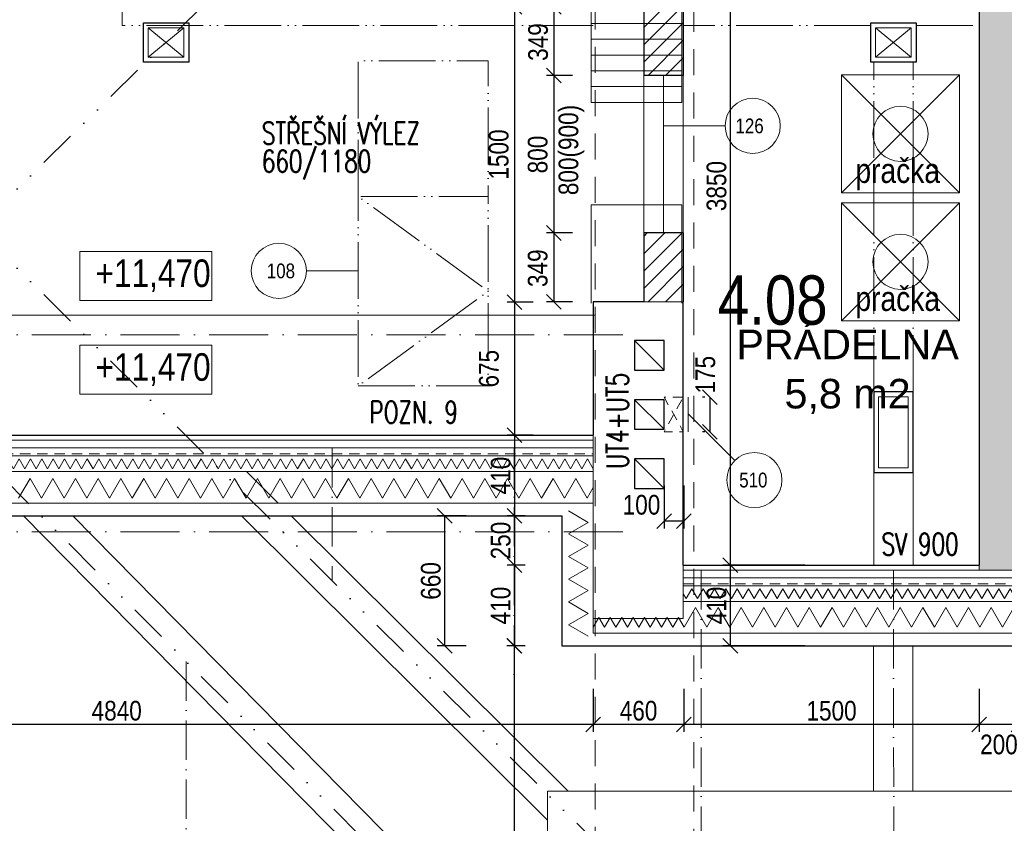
# Model space of a CAD drawing. Header units: millimetres. Extents: x -300958 to -108039, y 30118 to 292543.
# Tile 213 of 256: x -229295 to -224295, y 161394 to 165475. Entities that reach past the tile are written whole.
import ezdxf
from ezdxf.enums import TextEntityAlignment as Align

# ---------------------------------------------------------------- set-up
doc = ezdxf.new("R2010")
doc.units = ezdxf.units.MM
doc.header["$MEASUREMENT"] = 0
for name, pattern in [('ACAD_ISO05W100', [33, 24, -3, 0, -3, 0, -3]), ('ACAD_ISO10W100', [18, 12, -3, 0, -3]), ('CERCHOVANA1', [6, 4, -1, 0, -1]), ('DGN Style 2', [879.857395, 527.914437, -351.942958]), ('Divide', [31.75, 12.7, -6.35, 0, -6.35, 0, -6.35])]:
    doc.linetypes.add(name, pattern=pattern)
doc.layers.get('0').update_dxf_attribs({"lineweight": 13})
doc.layers.get('Defpoints').update_dxf_attribs({"color": 3, "lineweight": 13})
for name, color, linetype, lineweight in [('A_Krokev', 134, 'CERCHOVANA1', 9), ('A_Vazné trámy', 52, 'Continuous', 9), ('A_Vodorovné prvky krovu', 133, 'Continuous', 9), ('C_Lomy střešním pláštěm', 223, 'Divide', 30), ('dims', 7, 'Continuous', 9), ('legenda', 7, 'Continuous', 13), ('Materiály', 1, 'Continuous', 13), ('navrh', 1, 'Continuous', 9), ('OCEL', 7, 'Continuous', 13), ('popis', 7, 'Continuous', 9), ('PSV', 7, 'Continuous', 13), ('tenka', 7, 'Continuous', 13), ('texts', 3, 'Continuous', 30), ('výškové kóty', 7, 'Continuous', 13), ('walls', 7, 'Continuous', 13), ('walls pod', 7, 'Continuous', 13), ('zařizovací předměty', 7, 'Continuous', 9), ('ŠRAFA', 7, 'Continuous', 13)]:
    doc.layers.add(name, color=color, linetype=linetype, lineweight=lineweight)
doc.styles.add('GENERATED_STYLE_8', font='arial.ttf')
doc.styles.get("Standard").update_dxf_attribs({"font": 'txt.shx'})
doc.styles.add('STYLE-0', font='ARIALN.TTF')
doc.styles.add('Style-Arial', font='arial.ttf')
doc.dimstyles.new('arch', dxfattribs={"dimscale": 50, "dimtxt": 2.5, "dimasz": 2.5, "dimexe": 1.25, "dimexo": 0.9, "dimtad": 1, "dimdec": 0, "dimtxsty": 'STYLE-0', "dimblk": 'ARCHTICK', "dimcen": 2.5, "dimadec": 0, "dimazin": 0, "dimtfac": 1, "dimtdec": 0, "dimtmove": 2, "dimatfit": 3, "dimldrblk": 'ARCHTICK', "dimfxl": 0, "dimarcsym": 0})

# ---------------------------------------------------------------- blocks, each defined once
blk = doc.blocks.new('_ArchTick')
at = {"color": 0, "linetype": 'ByBlock', "flags": 128}
blk.add_lwpolyline([(-0.5, -0.5), (0.5, 0.5)], dxfattribs=at)
blk = doc.blocks.new('*D456')
at = {"layer": 'Defpoints', "color": 0, "linetype": 'Continuous'}
for p in [(-224422.6, 162152.4), (-224222.6, 162152.4), (-224422.6, 161895.6)]:
    blk.add_point(p, dxfattribs=at)
at = {"layer": 'dims', "color": 0, "linetype": 'Continuous', "lineweight": -2}
for p, q in [((-224422.6, 162077.4), (-224422.6, 161858.1)), ((-224222.6, 162077.4), (-224222.6, 161858.1)), ((-224222.6, 161895.6), (-224422.6, 161895.6))]:
    blk.add_line(p, q, dxfattribs=at)
at = {"layer": 'dims', "color": 0, "linetype": 'Continuous', "lineweight": -2, "xscale": 75, "yscale": 75, "zscale": 75, "rotation": 180}
blk.add_blockref('_ArchTick', (-224422.6, 161895.6), dxfattribs=at)
at = {"layer": 'dims', "color": 0, "linetype": 'Continuous', "lineweight": -2, "xscale": 75, "yscale": 75, "zscale": 75}
blk.add_blockref('_ArchTick', (-224222.6, 161895.6), dxfattribs=at)
at = {"layer": 'dims', "color": 0, "linetype": 'Continuous', "insert": (-224322.6, 161794.1), "char_height": 100, "attachment_point": 5, "style": 'STYLE-0'}
blk.add_mtext('200', dxfattribs=at)
blk = doc.blocks.new('*D457')
at = {"layer": 'Defpoints', "color": 0, "linetype": 'Continuous'}
for p in [(-225922.4, 162152.4), (-224422.6, 162152.4), (-225922.4, 161895.6)]:
    blk.add_point(p, dxfattribs=at)
at = {"layer": 'dims', "color": 0, "linetype": 'Continuous', "lineweight": -2}
for p, q in [((-225922.4, 162077.4), (-225922.4, 161858.1)), ((-224422.6, 162077.4), (-224422.6, 161858.1)), ((-224422.6, 161895.6), (-225922.4, 161895.6))]:
    blk.add_line(p, q, dxfattribs=at)
at = {"layer": 'dims', "color": 0, "linetype": 'Continuous', "lineweight": -2, "xscale": 75, "yscale": 75, "zscale": 75, "rotation": 180}
blk.add_blockref('_ArchTick', (-225922.4, 161895.6), dxfattribs=at)
at = {"layer": 'dims', "color": 0, "linetype": 'Continuous', "lineweight": -2, "xscale": 75, "yscale": 75, "zscale": 75}
blk.add_blockref('_ArchTick', (-224422.6, 161895.6), dxfattribs=at)
at = {"layer": 'dims', "color": 0, "linetype": 'Continuous', "insert": (-225172.5, 161965.4), "char_height": 100, "attachment_point": 5, "style": 'STYLE-0'}
blk.add_mtext('1500', dxfattribs=at)
blk = doc.blocks.new('*D458')
at = {"layer": 'Defpoints', "color": 0, "linetype": 'Continuous'}
for p in [(-226382.6, 162152.4), (-225922.4, 162152.4), (-226382.6, 161895.6)]:
    blk.add_point(p, dxfattribs=at)
at = {"layer": 'dims', "color": 0, "linetype": 'Continuous', "lineweight": -2}
for p, q in [((-226382.6, 162077.4), (-226382.6, 161858.1)), ((-225922.4, 162077.4), (-225922.4, 161858.1)), ((-225922.4, 161895.6), (-226382.6, 161895.6))]:
    blk.add_line(p, q, dxfattribs=at)
at = {"layer": 'dims', "color": 0, "linetype": 'Continuous', "lineweight": -2, "xscale": 75, "yscale": 75, "zscale": 75, "rotation": 180}
blk.add_blockref('_ArchTick', (-226382.6, 161895.6), dxfattribs=at)
at = {"layer": 'dims', "color": 0, "linetype": 'Continuous', "lineweight": -2, "xscale": 75, "yscale": 75, "zscale": 75}
blk.add_blockref('_ArchTick', (-225922.4, 161895.6), dxfattribs=at)
at = {"layer": 'dims', "color": 0, "linetype": 'Continuous', "insert": (-226152.5, 161965.4), "char_height": 100, "attachment_point": 5, "style": 'STYLE-0'}
blk.add_mtext('460', dxfattribs=at)
blk = doc.blocks.new('*D459')
at = {"layer": 'Defpoints', "color": 0, "linetype": 'Continuous'}
for p in [(-231222.6, 162152.4), (-226382.6, 162152.4), (-231222.6, 161895.6)]:
    blk.add_point(p, dxfattribs=at)
at = {"layer": 'dims', "color": 0, "linetype": 'Continuous', "lineweight": -2}
for p, q in [((-231222.6, 162077.4), (-231222.6, 161858.1)), ((-226382.6, 162077.4), (-226382.6, 161858.1)), ((-226382.6, 161895.6), (-231222.6, 161895.6))]:
    blk.add_line(p, q, dxfattribs=at)
at = {"layer": 'dims', "color": 0, "linetype": 'Continuous', "lineweight": -2, "xscale": 75, "yscale": 75, "zscale": 75, "rotation": 180}
blk.add_blockref('_ArchTick', (-231222.6, 161895.6), dxfattribs=at)
at = {"layer": 'dims', "color": 0, "linetype": 'Continuous', "lineweight": -2, "xscale": 75, "yscale": 75, "zscale": 75}
blk.add_blockref('_ArchTick', (-226382.6, 161895.6), dxfattribs=at)
at = {"layer": 'dims', "color": 0, "linetype": 'Continuous', "insert": (-228802.6, 161965.4), "char_height": 100, "attachment_point": 5, "style": 'STYLE-0'}
blk.add_mtext('4840', dxfattribs=at)
blk = doc.blocks.new('*D1471')
at = {"layer": 'Defpoints', "color": 0, "linetype": 'Continuous'}
for p in [(-226652.9, 163365), (-226782.4, 162955), (-226652.9, 162955)]:
    blk.add_point(p, dxfattribs=at)
at = {"layer": 'dims', "color": 0, "linetype": 'Continuous', "lineweight": -2}
for p, q in [((-226727.9, 163365), (-226819.9, 163365)), ((-226782.4, 163365), (-226782.4, 162955)), ((-226727.9, 162955), (-226819.9, 162955))]:
    blk.add_line(p, q, dxfattribs=at)
at = {"layer": 'dims', "color": 0, "linetype": 'Continuous', "lineweight": -2, "xscale": 75, "yscale": 75, "zscale": 75}
for p, rotation in [((-226782.4, 163365), 90), ((-226782.4, 162955), 270)]:
    blk.add_blockref('_ArchTick', p, dxfattribs=dict(at, rotation=rotation))
at = {"layer": 'dims', "color": 0, "linetype": 'Continuous', "insert": (-226852.2, 163160), "char_height": 100, "attachment_point": 5, "rotation": 90, "style": 'STYLE-0'}
blk.add_mtext('410', dxfattribs=at)
blk = doc.blocks.new('*D1472')
at = {"layer": 'Defpoints', "color": 0, "linetype": 'Continuous'}
for p in [(-226652.9, 162295), (-226784, 159645), (-226652.9, 159645)]:
    blk.add_point(p, dxfattribs=at)
at = {"layer": 'dims', "color": 0, "linetype": 'Continuous', "lineweight": -2}
for p, q in [((-226727.9, 162295), (-226821.5, 162295)), ((-226784, 162295), (-226784, 159645)), ((-226727.9, 159645), (-226821.5, 159645))]:
    blk.add_line(p, q, dxfattribs=at)
at = {"layer": 'dims', "color": 0, "linetype": 'Continuous', "lineweight": -2, "xscale": 75, "yscale": 75, "zscale": 75}
for p, rotation in [((-226784, 162295), 90), ((-226784, 159645), 270)]:
    blk.add_blockref('_ArchTick', p, dxfattribs=dict(at, rotation=rotation))
at = {"layer": 'dims', "color": 0, "linetype": 'Continuous', "insert": (-226853.8, 160970), "char_height": 100, "attachment_point": 5, "rotation": 90, "style": 'STYLE-0'}
blk.add_mtext('2650', dxfattribs=at)
blk = doc.blocks.new('*D1473')
at = {"layer": 'Defpoints', "color": 0, "linetype": 'Continuous'}
for p in [(-226652.9, 162705), (-226782.4, 162295), (-226652.9, 162295)]:
    blk.add_point(p, dxfattribs=at)
at = {"layer": 'dims', "color": 0, "linetype": 'Continuous', "lineweight": -2}
for p, q in [((-226727.9, 162705), (-226819.9, 162705)), ((-226782.4, 162705), (-226782.4, 162295)), ((-226727.9, 162295), (-226819.9, 162295))]:
    blk.add_line(p, q, dxfattribs=at)
at = {"layer": 'dims', "color": 0, "linetype": 'Continuous', "lineweight": -2, "xscale": 75, "yscale": 75, "zscale": 75}
for p, rotation in [((-226782.4, 162705), 90), ((-226782.4, 162295), 270)]:
    blk.add_blockref('_ArchTick', p, dxfattribs=dict(at, rotation=rotation))
at = {"layer": 'dims', "color": 0, "linetype": 'Continuous', "insert": (-226852.2, 162500), "char_height": 100, "attachment_point": 5, "rotation": 90, "style": 'STYLE-0'}
blk.add_mtext('410', dxfattribs=at)
blk = doc.blocks.new('*D1474')
at = {"layer": 'Defpoints', "color": 0, "linetype": 'Continuous'}
for p in [(-226652.9, 162955), (-226782.4, 162705), (-226652.9, 162705)]:
    blk.add_point(p, dxfattribs=at)
at = {"layer": 'dims', "color": 0, "linetype": 'Continuous', "lineweight": -2}
for p, q in [((-226727.9, 162955), (-226819.9, 162955)), ((-226782.4, 162955), (-226782.4, 162705)), ((-226727.9, 162705), (-226819.9, 162705))]:
    blk.add_line(p, q, dxfattribs=at)
at = {"layer": 'dims', "color": 0, "linetype": 'Continuous', "lineweight": -2, "xscale": 75, "yscale": 75, "zscale": 75}
for p, rotation in [((-226782.4, 162955), 90), ((-226782.4, 162705), 270)]:
    blk.add_blockref('_ArchTick', p, dxfattribs=dict(at, rotation=rotation))
at = {"layer": 'dims', "color": 0, "linetype": 'Continuous', "insert": (-226852.2, 162830), "char_height": 100, "attachment_point": 5, "rotation": 90, "style": 'STYLE-0'}
blk.add_mtext('250', dxfattribs=at)
blk = doc.blocks.new('*D1475')
at = {"layer": 'Defpoints', "color": 0, "linetype": 'Continuous'}
for p in [(-226952.9, 162955), (-227137.3, 162295), (-226952.9, 162295)]:
    blk.add_point(p, dxfattribs=at)
at = {"layer": 'dims', "color": 0, "linetype": 'Continuous', "lineweight": -2}
for p, q in [((-227027.9, 162955), (-227174.8, 162955)), ((-227137.3, 162955), (-227137.3, 162295)), ((-227027.9, 162295), (-227174.8, 162295))]:
    blk.add_line(p, q, dxfattribs=at)
at = {"layer": 'dims', "color": 0, "linetype": 'Continuous', "lineweight": -2, "xscale": 75, "yscale": 75, "zscale": 75}
for p, rotation in [((-227137.3, 162955), 90), ((-227137.3, 162295), 270)]:
    blk.add_blockref('_ArchTick', p, dxfattribs=dict(at, rotation=rotation))
at = {"layer": 'dims', "color": 0, "linetype": 'Continuous', "insert": (-227207.1, 162625), "char_height": 100, "attachment_point": 5, "rotation": 90, "style": 'STYLE-0'}
blk.add_mtext('660', dxfattribs=at)
blk = doc.blocks.new('*D1480')
at = {"layer": 'Defpoints', "color": 0, "linetype": 'Continuous'}
for p in [(-225232.7, 166555), (-225686.6, 162705), (-225232.7, 162705)]:
    blk.add_point(p, dxfattribs=at)
at = {"layer": 'dims', "color": 0, "linetype": 'Continuous', "lineweight": -2}
for p, q in [((-225307.7, 166555), (-225724.1, 166555)), ((-225686.6, 166555), (-225686.6, 162705)), ((-225307.7, 162705), (-225724.1, 162705))]:
    blk.add_line(p, q, dxfattribs=at)
at = {"layer": 'dims', "color": 0, "linetype": 'Continuous', "lineweight": -2, "xscale": 75, "yscale": 75, "zscale": 75}
for p, rotation in [((-225686.6, 166555), 90), ((-225686.6, 162705), 270)]:
    blk.add_blockref('_ArchTick', p, dxfattribs=dict(at, rotation=rotation))
at = {"layer": 'dims', "color": 0, "linetype": 'Continuous', "insert": (-225756.4, 164630), "char_height": 100, "attachment_point": 5, "rotation": 90, "style": 'STYLE-0'}
blk.add_mtext('3850', dxfattribs=at)
blk = doc.blocks.new('*D1482')
at = {"layer": 'Defpoints', "color": 0, "linetype": 'Continuous'}
for p in [(-225232.7, 162705), (-225686.6, 162295), (-225232.7, 162295)]:
    blk.add_point(p, dxfattribs=at)
at = {"layer": 'dims', "color": 0, "linetype": 'Continuous', "lineweight": -2}
for p, q in [((-225307.7, 162705), (-225724.1, 162705)), ((-225686.6, 162705), (-225686.6, 162295)), ((-225307.7, 162295), (-225724.1, 162295))]:
    blk.add_line(p, q, dxfattribs=at)
at = {"layer": 'dims', "color": 0, "linetype": 'Continuous', "lineweight": -2, "xscale": 75, "yscale": 75, "zscale": 75}
for p, rotation in [((-225686.6, 162705), 90), ((-225686.6, 162295), 270)]:
    blk.add_blockref('_ArchTick', p, dxfattribs=dict(at, rotation=rotation))
at = {"layer": 'dims', "color": 0, "linetype": 'Continuous', "insert": (-225756.4, 162500), "char_height": 100, "attachment_point": 5, "rotation": 90, "style": 'STYLE-0'}
blk.add_mtext('410', dxfattribs=at)
blk = doc.blocks.new('*D1503')
at = {"layer": 'Defpoints', "color": 0, "linetype": 'Continuous'}
for p in [(-226612.6, 164040.3), (-226782.4, 163365), (-226612.6, 163365)]:
    blk.add_point(p, dxfattribs=at)
at = {"layer": 'dims', "color": 0, "linetype": 'Continuous', "lineweight": -2}
for p, q in [((-226687.6, 164040.3), (-226819.9, 164040.3)), ((-226782.4, 164040.3), (-226782.4, 163365)), ((-226687.6, 163365), (-226819.9, 163365))]:
    blk.add_line(p, q, dxfattribs=at)
at = {"layer": 'dims', "color": 0, "linetype": 'Continuous', "lineweight": -2, "xscale": 75, "yscale": 75, "zscale": 75}
for p, rotation in [((-226782.4, 164040.3), 90), ((-226782.4, 163365), 270)]:
    blk.add_blockref('_ArchTick', p, dxfattribs=dict(at, rotation=rotation))
at = {"layer": 'dims', "color": 0, "linetype": 'Continuous', "insert": (-226912.2, 163702.6), "char_height": 100, "attachment_point": 5, "rotation": 90, "style": 'STYLE-0'}
blk.add_mtext('675', dxfattribs=at)
blk = doc.blocks.new('*D1504')
at = {"layer": 'Defpoints', "color": 0, "linetype": 'Continuous'}
for p in [(-226612.6, 165539.9), (-226782.4, 164040.3), (-226612.6, 164040.3)]:
    blk.add_point(p, dxfattribs=at)
at = {"layer": 'dims', "color": 0, "linetype": 'Continuous', "lineweight": -2}
for p, q in [((-226687.6, 165539.9), (-226819.9, 165539.9)), ((-226782.4, 165539.9), (-226782.4, 164040.3)), ((-226687.6, 164040.3), (-226819.9, 164040.3))]:
    blk.add_line(p, q, dxfattribs=at)
at = {"layer": 'dims', "color": 0, "linetype": 'Continuous', "lineweight": -2, "xscale": 75, "yscale": 75, "zscale": 75}
for p, rotation in [((-226782.4, 165539.9), 90), ((-226782.4, 164040.3), 270)]:
    blk.add_blockref('_ArchTick', p, dxfattribs=dict(at, rotation=rotation))
at = {"layer": 'dims', "color": 0, "linetype": 'Continuous', "insert": (-226862.2, 164790.1), "char_height": 100, "attachment_point": 5, "rotation": 90, "style": 'STYLE-0'}
blk.add_mtext('1500', dxfattribs=at)
blk = doc.blocks.new('*D1566')
at = {"layer": 'Defpoints', "color": 0, "linetype": 'Continuous'}
for p in [(-226412.6, 165191.6), (-226582.4, 164391.6), (-226412.6, 164391.6)]:
    blk.add_point(p, dxfattribs=at)
at = {"layer": 'dims', "color": 0, "linetype": 'Continuous', "lineweight": -2}
for p, q in [((-226487.6, 165191.6), (-226619.9, 165191.6)), ((-226582.4, 165191.6), (-226582.4, 164391.6)), ((-226487.6, 164391.6), (-226619.9, 164391.6))]:
    blk.add_line(p, q, dxfattribs=at)
at = {"layer": 'dims', "color": 0, "linetype": 'Continuous', "lineweight": -2, "xscale": 75, "yscale": 75, "zscale": 75}
for p, rotation in [((-226582.4, 165191.6), 90), ((-226582.4, 164391.6), 270)]:
    blk.add_blockref('_ArchTick', p, dxfattribs=dict(at, rotation=rotation))
at = {"layer": 'dims', "color": 0, "linetype": 'Continuous', "insert": (-226664.3, 164790.1), "char_height": 100, "attachment_point": 5, "rotation": 90, "style": 'STYLE-0'}
blk.add_mtext('800', dxfattribs=at)
blk = doc.blocks.new('*D1567')
at = {"layer": 'Defpoints', "color": 0, "linetype": 'Continuous'}
for p in [(-226412.6, 164391.6), (-226582.4, 164042.3), (-226412.6, 164042.3)]:
    blk.add_point(p, dxfattribs=at)
at = {"layer": 'dims', "color": 0, "linetype": 'Continuous', "lineweight": -2}
for p, q in [((-226487.6, 164391.6), (-226619.9, 164391.6)), ((-226582.4, 164391.6), (-226582.4, 164042.3)), ((-226487.6, 164042.3), (-226619.9, 164042.3))]:
    blk.add_line(p, q, dxfattribs=at)
at = {"layer": 'dims', "color": 0, "linetype": 'Continuous', "lineweight": -2, "xscale": 75, "yscale": 75, "zscale": 75}
for p, rotation in [((-226582.4, 164391.6), 90), ((-226582.4, 164042.3), 270)]:
    blk.add_blockref('_ArchTick', p, dxfattribs=dict(at, rotation=rotation))
at = {"layer": 'dims', "color": 0, "linetype": 'Continuous', "insert": (-226664.3, 164212.8), "char_height": 100, "attachment_point": 5, "rotation": 90, "style": 'STYLE-0'}
blk.add_mtext('349', dxfattribs=at)
blk = doc.blocks.new('*D1568')
at = {"layer": 'Defpoints', "color": 0, "linetype": 'Continuous'}
for p in [(-226412.6, 165540.9), (-226582.4, 165191.6), (-226412.6, 165191.6)]:
    blk.add_point(p, dxfattribs=at)
at = {"layer": 'dims', "color": 0, "linetype": 'Continuous', "lineweight": -2}
for p, q in [((-226487.6, 165540.9), (-226619.9, 165540.9)), ((-226582.4, 165540.9), (-226582.4, 165191.6)), ((-226487.6, 165191.6), (-226619.9, 165191.6))]:
    blk.add_line(p, q, dxfattribs=at)
at = {"layer": 'dims', "color": 0, "linetype": 'Continuous', "lineweight": -2, "xscale": 75, "yscale": 75, "zscale": 75}
for p, rotation in [((-226582.4, 165540.9), 90), ((-226582.4, 165191.6), 270)]:
    blk.add_blockref('_ArchTick', p, dxfattribs=dict(at, rotation=rotation))
at = {"layer": 'dims', "color": 0, "linetype": 'Continuous', "insert": (-226662.2, 165361.1), "char_height": 100, "attachment_point": 5, "rotation": 90, "style": 'STYLE-0'}
blk.add_mtext('349', dxfattribs=at)
blk = doc.blocks.new('*D1680')
at = {"layer": 'Defpoints', "color": 0, "linetype": 'Continuous'}
for p in [(-225741, 163557.5), (-225790.7, 163382.5), (-225741, 163382.5)]:
    blk.add_point(p, dxfattribs=at)
at = {"layer": 'dims', "color": 0, "linetype": 'Continuous', "lineweight": -2}
for p, q in [((-225816, 163557.5), (-225828.2, 163557.5)), ((-225790.7, 163557.5), (-225790.7, 163382.5)), ((-225816, 163382.5), (-225828.2, 163382.5))]:
    blk.add_line(p, q, dxfattribs=at)
at = {"layer": 'dims', "color": 0, "linetype": 'Continuous', "lineweight": -2, "xscale": 75, "yscale": 75, "zscale": 75}
for p, rotation in [((-225790.7, 163557.5), 90), ((-225790.7, 163382.5), 270)]:
    blk.add_blockref('_ArchTick', p, dxfattribs=dict(at, rotation=rotation))
at = {"layer": 'dims', "color": 0, "linetype": 'Continuous', "insert": (-225813, 163672), "char_height": 100, "attachment_point": 5, "rotation": 90, "style": 'STYLE-0'}
blk.add_mtext('175', dxfattribs=at)
blk = doc.blocks.new('*D1681')
at = {"layer": 'Defpoints', "color": 0, "linetype": 'Continuous'}
for p in [(-226022.6, 163185.1), (-225922.4, 163185.1), (-226022.6, 162928.3)]:
    blk.add_point(p, dxfattribs=at)
at = {"layer": 'dims', "color": 0, "linetype": 'Continuous', "lineweight": -2}
for p, q in [((-226022.6, 163110.1), (-226022.6, 162890.8)), ((-225922.4, 163110.1), (-225922.4, 162890.8)), ((-225922.4, 162928.3), (-226022.6, 162928.3))]:
    blk.add_line(p, q, dxfattribs=at)
at = {"layer": 'dims', "color": 0, "linetype": 'Continuous', "lineweight": -2, "xscale": 75, "yscale": 75, "zscale": 75, "rotation": 180}
blk.add_blockref('_ArchTick', (-226022.6, 162928.3), dxfattribs=at)
at = {"layer": 'dims', "color": 0, "linetype": 'Continuous', "lineweight": -2, "xscale": 75, "yscale": 75, "zscale": 75}
blk.add_blockref('_ArchTick', (-225922.4, 162928.3), dxfattribs=at)
at = {"layer": 'dims', "color": 0, "linetype": 'Continuous', "insert": (-226137.7, 163011), "char_height": 100, "attachment_point": 5, "style": 'STYLE-0'}
blk.add_mtext('100', dxfattribs=at)

msp = doc.modelspace()

# ---------------------------------------------------------------- hatches: boundary and pattern name
at = {"layer": 'Materiály', "linetype": 'Continuous'}
h = msp.add_hatch(dxfattribs=at)
h.set_pattern_fill('DASH', color=256, scale=250, angle=45, style=0)
h.paths.add_polyline_path([(-224422.6, 165422.3), (-224422.6, 165302.1), (-224222.6, 165302.1), (-224222.6, 165422.4)])
h.paths.add_polyline_path([(-221677.2, 167788.9), (-221677.2, 168021.1), (-221525.1, 168021.1), (-221525.1, 167788.9)], flags=9)
h.paths.add_polyline_path([(-224422.6, 162680), (-224222.6, 162680), (-224222.6, 165302.1), (-224422.6, 165302.1)])
h.paths.add_polyline_path([(-225112.6, 166655), (-225112.6, 166555), (-224422.6, 166555), (-224422.6, 165422.3), (-224222.6, 165422.4), (-224222.6, 166856.7), (-224422.6, 166856.7), (-224422.6, 166655)])
h.paths.add_polyline_path([(-220972.6, 168005), (-220972.6, 167205), (-220752.6, 167205), (-220752.6, 167805), (-220692.6, 167805), (-220692.6, 168005)])
h.paths.add_polyline_path([(-221572.6, 167805), (-221572.6, 168005), (-224422.6, 168005), (-224422.6, 166856.7), (-224222.6, 166856.7), (-224222.6, 167805)])
h = msp.add_hatch(dxfattribs=at)
h.set_pattern_fill('ANSI31', color=256, scale=500, style=0)
h.paths.add_polyline_path([(-225932.6, 165375), (-225932.6, 165455), (-226125.4, 165455), (-226125.4, 165375)], flags=17)
h.paths.add_polyline_path([(-225932.6, 165295), (-225932.6, 165375), (-226125.4, 165375), (-226125.4, 165295)], flags=17)
h.paths.add_polyline_path([(-226125.4, 165295), (-226125.4, 165215), (-225932.6, 165215), (-225932.6, 165295)], flags=17)
h.paths.add_polyline_path([(-225932.6, 164391.6), (-226125.4, 164391.6), (-226125.4, 164042.3), (-225932.6, 164042.3)])
h.paths.add_polyline_path([(-225925.4, 164391.6), (-225932.6, 164391.6), (-225932.6, 164042.3), (-225925.4, 164042.3)])
h.paths.add_polyline_path([(-225932.6, 165191.6), (-225925.4, 165191.6), (-225925.4, 165540.9), (-226125.4, 165540.9), (-226125.4, 165455), (-225932.6, 165455)])
h.paths.add_polyline_path([(-226125.4, 165191.6), (-225932.6, 165191.6), (-225932.6, 165215), (-226125.4, 165215)])

# ---------------------------------------------------------------- linework, layer by layer
at = {"layer": 'A_Krokev', "ltscale": 50}
for p, q in [((-227707.8, 163300), (-227707.8, 162625.4)), ((-226784, 163300), (-226784, 161709.1)), ((-225834.1, 162680), (-225834.1, 160961.8)), ((-224857.5, 162680), (-224856.7, 160961.8)), ((-228449.3, 162216.5), (-228449.3, 159756.1))]:
    msp.add_line(p, q, dxfattribs=at)
at = {"layer": 'A_Vazné trámy', "ltscale": 0.4}
for points in [[(-228480.9, 165303.2), (-228480.9, 165303.3)], [(-226753.8, 160394.6), (-229275.4, 162955)], [(-229025.9, 162955), (-226614.8, 160506.9)], [(-226614.8, 161411.1), (-228168.4, 162955)], [(-227916.1, 162955), (-226510.2, 161557.8)], [(-224959.5, 161557.8), (-224959.3, 162295)], [(-224759.3, 162295), (-224759.5, 161557.8)]]:
    msp.add_lwpolyline(points, dxfattribs=at)
at = {"layer": 'A_Vodorovné prvky krovu'}
msp.add_lwpolyline([(-216905.1, 176368.9), (-232388.5, 176368.9), (-232388.5, 160394.6), (-226614.8, 160394.6), (-226614.8, 161557.8), (-216784.9, 161557.8)], dxfattribs=at)
msp.add_lwpolyline([(-216905.1, 176368.9), (-232388.5, 176368.9), (-232388.5, 160394.6), (-226614.8, 160394.6), (-226614.8, 161557.8), (-216784.9, 161557.8)], dxfattribs=at)
at = {"layer": 'C_Lomy střešním pláštěm', "ltscale": 15}
msp.add_line((-229511.1, 164414.3), (-224854.1, 169012.4), dxfattribs=at)
for points in [[(-233132.6, 159645), (-229511.1, 163297), (-229511.1, 164414.3), (-225882.6, 160815)], [(-225882.6, 159645), (-229511.1, 163280.2)]]:
    msp.add_lwpolyline(points, dxfattribs=at)
at = {"layer": 'Materiály', "linetype": 'Continuous'}
for p, q in [((-226125.4, 165191.6), (-226125.4, 164391.6)), ((-226025.4, 164391.6), (-226025.4, 165191.6)), ((-225925.4, 164391.6), (-225925.4, 165191.6)), ((-231222.6, 163974.7), (-226372.6, 163974.7)), ((-231287.6, 163300), (-226382.6, 163300)), ((-231247.6, 163340), (-226382.6, 163340)), ((-231327.6, 163260), (-226382.6, 163260)), ((-231407.6, 163180), (-226382.6, 163180)), ((-224958.5, 163175.1), (-224958.5, 162705)), ((-224758.5, 163175.1), (-224758.5, 162705)), ((-231567.6, 163020), (-226382.6, 163020)), ((-224422.6, 162705), (-224422.6, 162680)), ((-225925.4, 162680), (-217197.2, 162680)), ((-225925.4, 162640), (-217157.2, 162640)), ((-225925.4, 162600), (-217117.2, 162600)), ((-225925.4, 162520), (-216923.4, 162520)), ((-226382.6, 162360), (-216924.4, 162360))]:
    msp.add_line(p, q, dxfattribs=at)
at = {"layer": 'Materiály', "linetype": 'Continuous', "flags": 128}
for points in [[(-228807.4, 163195), (-228836.3, 163245), (-228865.2, 163195), (-228894.1, 163245), (-228922.9, 163195), (-228951.8, 163245), (-228980.7, 163195), (-229009.5, 163245), (-229038.4, 163195), (-229067.3, 163245), (-229096.1, 163195), (-229125, 163245), (-229153.9, 163195), (-229182.7, 163245), (-229211.6, 163195), (-229240.5, 163245), (-229269.3, 163195), (-229298.2, 163245), (-229327.1, 163195), (-229355.9, 163245), (-229384.8, 163195), (-229413.7, 163245), (-229442.5, 163195), (-229442.5, 163195)], [(-228807.4, 163195), (-228778.6, 163245), (-228749.7, 163195), (-228720.8, 163245), (-228692, 163195), (-228663.1, 163245), (-228634.2, 163195), (-228605.4, 163245), (-228576.5, 163195), (-228547.6, 163245), (-228518.8, 163195), (-228489.9, 163245), (-228461, 163195), (-228432.2, 163245), (-228403.3, 163195), (-228374.4, 163245), (-228345.6, 163195), (-228316.7, 163245), (-228287.8, 163195), (-228259, 163245), (-228230.1, 163195), (-228201.2, 163245), (-228172.4, 163195), (-228172.4, 163195)], [(-228172.4, 163195), (-228143.5, 163245), (-228114.6, 163195), (-228085.8, 163245), (-228056.9, 163195), (-228028, 163245), (-227999.2, 163195), (-227970.3, 163245), (-227941.4, 163195), (-227912.6, 163245), (-227883.7, 163195), (-227854.8, 163245), (-227826, 163195), (-227797.1, 163245), (-227768.2, 163195), (-227739.3, 163245), (-227710.5, 163195), (-227681.6, 163245), (-227652.7, 163195), (-227623.9, 163245), (-227595, 163195), (-227595, 163195)], [(-227017.7, 163195), (-227046.5, 163245), (-227075.4, 163195), (-227104.3, 163245), (-227133.1, 163195), (-227162, 163245), (-227190.9, 163195), (-227219.7, 163245), (-227248.6, 163195), (-227277.5, 163245), (-227306.3, 163195), (-227335.2, 163245), (-227364.1, 163195), (-227392.9, 163245), (-227421.8, 163195), (-227450.7, 163245), (-227479.5, 163195), (-227508.4, 163245), (-227537.3, 163195), (-227566.1, 163245), (-227595, 163195), (-227595, 163195)], [(-226382.6, 163195), (-226411.4, 163245), (-226440.3, 163195), (-226469.2, 163245), (-226498, 163195), (-226526.9, 163245), (-226555.8, 163195), (-226584.6, 163245), (-226613.5, 163195), (-226642.4, 163245), (-226671.3, 163195), (-226700.1, 163245), (-226729, 163195), (-226757.9, 163245), (-226786.7, 163195), (-226815.6, 163245), (-226844.5, 163195), (-226873.3, 163245), (-226902.2, 163195), (-226931.1, 163245), (-226959.9, 163195), (-226988.8, 163245), (-227017.7, 163195), (-227017.7, 163195)], [(-228607.7, 163045), (-228665.5, 163145), (-228723.2, 163045), (-228780.9, 163145), (-228838.7, 163045), (-228896.4, 163145), (-228954.1, 163045), (-229011.9, 163145), (-229069.6, 163045), (-229127.3, 163145), (-229185.1, 163045), (-229242.8, 163145), (-229300.5, 163045)], [(-226382.6, 163099.1), (-226413.8, 163045), (-226471.5, 163145), (-226529.3, 163045), (-226587, 163145), (-226644.7, 163045), (-226702.5, 163145), (-226760.2, 163045), (-226817.9, 163145), (-226875.7, 163045), (-226933.4, 163145), (-226991.1, 163045), (-227048.9, 163145), (-227106.6, 163045), (-227164.3, 163145), (-227222.1, 163045), (-227279.8, 163145), (-227337.5, 163045), (-227395.3, 163145), (-227453, 163045), (-227510.8, 163145), (-227568.5, 163045), (-227626.2, 163145), (-227684, 163045), (-227741.7, 163145), (-227799.4, 163045), (-227857.2, 163145), (-227914.9, 163045), (-227972.6, 163145), (-228030.4, 163045), (-228088.1, 163145), (-228145.8, 163045), (-228203.6, 163145), (-228261.3, 163045), (-228319, 163145), (-228376.8, 163045), (-228434.5, 163145), (-228492.3, 163045), (-228550, 163145), (-228607.7, 163045), (-228607.7, 163045)], [(-226407.6, 162345), (-226507.6, 162402.7), (-226407.6, 162460.5), (-226507.6, 162518.2), (-226407.6, 162575.9), (-226507.6, 162633.7), (-226407.6, 162691.4), (-226507.6, 162749.1), (-226407.6, 162806.9), (-226507.6, 162864.6), (-226407.6, 162922.3), (-226507.6, 162980.1), (-226507.6, 162980.1), (-226507.6, 162980.1)], [(-225925.4, 162559.6), (-225911.2, 162535), (-225882.3, 162585), (-225853.4, 162535), (-225824.6, 162585), (-225795.7, 162535), (-225766.8, 162585), (-225738, 162535), (-225709.1, 162585), (-225680.2, 162535), (-225651.4, 162585), (-225622.5, 162535), (-225593.6, 162585), (-225564.8, 162535), (-225564.8, 162535)], [(-224987.4, 162535), (-225016.3, 162585), (-225045.1, 162535), (-225074, 162585), (-225102.9, 162535), (-225131.8, 162585), (-225160.6, 162535), (-225189.5, 162585), (-225218.4, 162535), (-225247.2, 162585), (-225276.1, 162535), (-225305, 162585), (-225333.8, 162535), (-225362.7, 162585), (-225391.6, 162535), (-225420.4, 162585), (-225449.3, 162535), (-225478.2, 162585), (-225507, 162535), (-225535.9, 162585), (-225564.8, 162535), (-225564.8, 162535)], [(-224352.3, 162535), (-224381.2, 162585), (-224410.1, 162535), (-224438.9, 162585), (-224467.8, 162535), (-224496.7, 162585), (-224525.5, 162535), (-224554.4, 162585), (-224583.3, 162535), (-224612.1, 162585), (-224641, 162535), (-224669.9, 162585), (-224698.7, 162535), (-224727.6, 162585), (-224756.5, 162535), (-224785.3, 162585), (-224814.2, 162535), (-224843.1, 162585), (-224871.9, 162535), (-224900.8, 162585), (-224929.7, 162535), (-224958.5, 162585), (-224987.4, 162535), (-224987.4, 162535)], [(-224352.3, 162535), (-224323.5, 162585), (-224294.6, 162535), (-224265.7, 162585), (-224236.9, 162535), (-224208, 162585), (-224179.1, 162535), (-224150.3, 162585), (-224121.4, 162535), (-224092.5, 162585), (-224063.7, 162535), (-224034.8, 162585), (-224005.9, 162535), (-223977.1, 162585), (-223948.2, 162535), (-223919.3, 162585), (-223890.4, 162535), (-223861.6, 162585), (-223832.7, 162535), (-223803.8, 162585), (-223775, 162535), (-223746.1, 162585), (-223717.2, 162535), (-223717.2, 162535)], [(-225920.7, 162390), (-225920.7, 162390), (-225863, 162490), (-225805.2, 162390), (-225747.5, 162490), (-225689.8, 162390), (-225632, 162490), (-225574.3, 162390), (-225516.6, 162490), (-225458.8, 162390), (-225401.1, 162490), (-225343.3, 162390), (-225285.6, 162490), (-225227.9, 162390), (-225170.1, 162490), (-225112.4, 162390), (-225054.7, 162490), (-224996.9, 162390), (-224939.2, 162490), (-224881.5, 162390), (-224823.7, 162490), (-224766, 162390), (-224708.3, 162490), (-224650.5, 162390), (-224592.8, 162490), (-224535.1, 162390), (-224477.3, 162490), (-224419.6, 162390), (-224361.9, 162490), (-224304.1, 162390), (-224246.4, 162490)], [(-225920.7, 162390), (-225949.6, 162440), (-225978.4, 162390), (-226007.3, 162440), (-226036.2, 162390), (-226065, 162440), (-226093.9, 162390), (-226122.8, 162440), (-226151.6, 162390), (-226180.5, 162440), (-226209.4, 162390), (-226238.2, 162440), (-226267.1, 162390), (-226296, 162440), (-226324.8, 162390), (-226353.7, 162440), (-226382.6, 162390)]]:
    msp.add_lwpolyline(points, dxfattribs=at)
at = {"layer": 'navrh', "linetype": 'Continuous', "lineweight": 30}
for p, q in [((-224422.6, 166555), (-224422.6, 162705)), ((-226125.4, 165540.9), (-226125.4, 165191.6)), ((-225925.4, 165540.9), (-225925.4, 165191.6)), ((-225925.4, 165191.6), (-226125.4, 165191.6)), ((-225925.4, 164391.6), (-226125.4, 164391.6)), ((-226125.4, 164391.6), (-226125.4, 164042.3)), ((-225925.4, 164391.6), (-225925.4, 164042.3)), ((-229401.8, 163365), (-226382.6, 163365)), ((-231632.6, 162955), (-226542.6, 162955)), ((-226542.6, 162955), (-226542.6, 162295)), ((-225925.4, 162705), (-224422.6, 162705)), ((-226542.6, 162295), (-216923.5, 162295))]:
    msp.add_line(p, q, dxfattribs=at)
at = {"layer": 'navrh', "linetype": 'ACAD_ISO05W100', "ltscale": 12}
for p, q in [((-224743.5, 165445), (-224422.6, 165445)), ((-224958.5, 163585.1), (-224958.5, 165258.9)), ((-224758.5, 163585.1), (-224758.5, 165258.9))]:
    msp.add_line(p, q, dxfattribs=at)
at = {"layer": 'navrh', "linetype": 'DGN Style 2', "lineweight": 0, "ltscale": 0.1}
for p, q in [((-231317.6, 163270), (-226382.6, 163270)), ((-225925.4, 162610), (-217117.2, 162610))]:
    msp.add_line(p, q, dxfattribs=at)
at = {"layer": 'navrh', "linetype": 'ACAD_ISO05W100', "ltscale": 12, "flags": 128}
for points in [[(-226382.6, 165445), (-228774.7, 165445), (-228774.7, 167625)], [(-224973.5, 165445), (-225925.4, 165445)], [(-227575.8, 164577), (-227575.8, 165265), (-226915.8, 165265), (-226915.8, 164577)], [(-227575.8, 163615), (-226915.8, 163615), (-226915.8, 164577), (-227575.8, 164577), (-226915.8, 164096), (-227575.8, 163615), (-227575.8, 164577)]]:
    msp.add_lwpolyline(points, dxfattribs=at)
at = {"layer": 'navrh', "linetype": 'Continuous', "lineweight": 30, "flags": 128}
for points in [[(-228667, 165458.9), (-228437, 165458.9), (-228437, 165258.9), (-228667, 165258.9)], [(-224973.5, 165458.9), (-224743.5, 165458.9), (-224743.5, 165258.9), (-224973.5, 165258.9)], [(-224958.5, 163175.1), (-224758.5, 163175.1), (-224758.5, 163585.1), (-224958.5, 163585.1)]]:
    msp.add_lwpolyline(points, close=True, dxfattribs=at)
at = {"layer": 'OCEL', "linetype": 'ACAD_ISO10W100', "ltscale": 25}
for p, q in [((-226232.6, 163874.7), (-232973.2, 163874.7)), ((-226232.6, 162874.7), (-232973.2, 162874.7))]:
    msp.add_line(p, q, dxfattribs=at)
at = {"layer": 'PSV', "linetype": 'Continuous', "lineweight": 0}
for p, q in [((-225712.8, 164935.4), (-226025.4, 164935.4)), ((-227839.5, 164199.2), (-227575.8, 164199.2)), ((-225900.4, 163473.3), (-225663.4, 163236.4))]:
    msp.add_line(p, q, dxfattribs=at)
for centre in [(-225572.8, 164935.4), (-227979.5, 164199.2), (-225564.4, 163137.3)]:
    msp.add_circle(centre, 140.1, dxfattribs=at)
at = {"layer": 'tenka', "linetype": 'Continuous'}
for p, q in [((-226125.4, 164042.3), (-225925.4, 164042.3)), ((-225900.4, 163557.5), (-225900.4, 163382.5)), ((-226382.6, 163020), (-226382.6, 163365)), ((-226382.6, 162641.1), (-226382.6, 162360))]:
    msp.add_line(p, q, dxfattribs=at)
at = {"layer": 'tenka', "linetype": 'Continuous', "lineweight": 30}
for p, q in [((-226172.6, 163845), (-226022.6, 163695)), ((-226172.6, 163545), (-226022.6, 163395)), ((-226172.6, 163245), (-226022.6, 163095))]:
    msp.add_line(p, q, dxfattribs=at)
at = {"layer": 'tenka', "linetype": 'Continuous', "flags": 128}
for points in [[(-228642, 165433.9), (-228462, 165433.9), (-228462, 165283.9), (-228642, 165283.9)], [(-224948.5, 165433.9), (-224768.5, 165433.9), (-224768.5, 165283.9), (-224948.5, 165283.9)]]:
    msp.add_lwpolyline(points, close=True, dxfattribs=at)
for points in [[(-228642, 165433.9), (-228462, 165283.9), (-228642, 165283.9), (-228462, 165433.9)], [(-224948.5, 165433.9), (-224768.5, 165283.9), (-224948.5, 165283.9), (-224768.5, 165433.9)], [(-224933.5, 163200.1), (-224783.5, 163200.1), (-224783.5, 163560.1), (-224933.5, 163560.1), (-224933.5, 163200.1)], [(-226382.6, 162433.5), (-225925.4, 162433.5), (-225925.4, 162705)]]:
    msp.add_lwpolyline(points, dxfattribs=at)
at = {"layer": 'tenka', "linetype": 'Continuous', "lineweight": 30, "flags": 128}
for points in [[(-226022.6, 163695), (-226022.6, 163845), (-226172.6, 163845), (-226172.6, 163695)], [(-226022.6, 163395), (-226022.6, 163545), (-226172.6, 163545), (-226172.6, 163395)], [(-226022.6, 163095), (-226022.6, 163245), (-226172.6, 163245), (-226172.6, 163095)]]:
    msp.add_lwpolyline(points, close=True, dxfattribs=at)
at = {"layer": 'tenka', "linetype": 'DGN Style 2', "ltscale": 0.1, "flags": 128}
msp.add_lwpolyline([(-225925.4, 163557.5), (-226022.6, 163557.5), (-225925.4, 163382.5), (-226022.6, 163382.5), (-225925.4, 163557.5)], dxfattribs=at)
at = {"layer": 'tenka', "linetype": 'Continuous'}
msp.add_lwpolyline([(-226382.6, 163020), (-226382.6, 162433.5)], dxfattribs=at)
at = {"layer": 'výškové kóty', "linetype": 'Continuous', "lineweight": 0, "flags": 128}
for points in [[(-228990.5, 164298.2), (-228319.8, 164298.2), (-228319.8, 164048.7), (-228990.5, 164048.7)], [(-228990.5, 163822.1), (-228319.8, 163822.1), (-228319.8, 163572.5), (-228990.5, 163572.5)]]:
    msp.add_lwpolyline(points, close=True, dxfattribs=at)
at = {"layer": 'walls', "linetype": 'Continuous', "lineweight": 30}
for points in [[(-226125.4, 164042.3), (-226382.6, 164042.3), (-226382.6, 163365)], [(-225925.4, 162705), (-225925.4, 164042.3)]]:
    msp.add_lwpolyline(points, dxfattribs=at)
at = {"layer": 'walls pod', "linetype": 'DGN Style 2', "ltscale": 0.25}
for p, q in [((-226372.6, 160145), (-226372.6, 170015)), ((-225872.6, 167525), (-225872.6, 161335))]:
    msp.add_line(p, q, dxfattribs=at)
at = {"layer": 'zařizovací předměty', "linetype": 'Continuous'}
for p, q in [((-225122.6, 165195), (-224522.6, 164595)), ((-224522.6, 165195), (-225122.6, 164595)), ((-225122.6, 164545), (-224522.6, 163945)), ((-224522.6, 164545), (-225122.6, 163945))]:
    msp.add_line(p, q, dxfattribs=at)
at = {"layer": 'zařizovací předměty', "linetype": 'Continuous', "flags": 128}
for points in [[(-225122.6, 165195), (-224522.6, 165195), (-224522.6, 164595), (-225122.6, 164595)], [(-225122.6, 164545), (-224522.6, 164545), (-224522.6, 163945), (-225122.6, 163945)]]:
    msp.add_lwpolyline(points, close=True, dxfattribs=at)
at = {"layer": 'zařizovací předměty', "linetype": 'Continuous'}
for centre in [(-224822.6, 164895), (-224822.6, 164245)]:
    msp.add_circle(centre, 140, dxfattribs=at)
at = {"layer": 'ŠRAFA', "linetype": 'Continuous', "lineweight": 0}
for p, q in [((-226392.6, 165455), (-225932.6, 165455)), ((-226392.6, 165375), (-225932.6, 165375)), ((-226392.6, 165295), (-225932.6, 165295)), ((-226392.6, 165215), (-225932.6, 165215)), ((-226392.6, 165135), (-225932.6, 165135))]:
    msp.add_line(p, q, dxfattribs=at)
at = {"layer": 'ŠRAFA', "linetype": 'Continuous'}
msp.add_line((-227982.6, 163020), (-228142.6, 163180), dxfattribs=at)
at = {"layer": 'ŠRAFA', "linetype": 'Continuous', "lineweight": 0, "flags": 128}
for points in [[(-226392.6, 165535), (-226392.6, 165055), (-225932.6, 165055), (-225932.6, 165535)], [(-226392.6, 164035), (-226392.6, 164535), (-225932.6, 164535), (-225932.6, 164035)]]:
    msp.add_lwpolyline(points, dxfattribs=at)

# ---------------------------------------------------------------- texts
at = {"layer": 'dims', "linetype": 'Continuous', "style": 'STYLE-0'}
msp.add_text('800(900)', height=100, rotation=90, dxfattribs=at).set_placement((-226508.7, 164813), align=Align.MIDDLE_CENTER)
at = {"layer": 'legenda', "linetype": 'Continuous', "lineweight": 0, "insert": (-227519, 163481.6), "char_height": 112, "attachment_point": 4, "rotation": 0.0012, "line_spacing_factor": 0.765173, "style": 'Style-Arial'}
msp.add_mtext('{\\Fromans|c0;\\W0.71429;POZN. \\Fromans|c238;9}', dxfattribs=at)
at = {"layer": 'popis', "linetype": 'Continuous', "lineweight": 0, "style": 'STYLE-0'}
for p in [(-224621.6, 164708.3), (-224621.6, 164058.3)]:
    msp.add_text('pračka', height=125, dxfattribs=at).set_placement(p, align=Align.MIDDLE_RIGHT)
at = {"layer": 'popis', "linetype": 'Continuous', "char_height": 112, "attachment_point": 4, "line_spacing_factor": 0.765173, "style": 'Style-Arial'}
for s, insert, rotation in [('{\\Fromans|c238;\\W0.71429;STŘEŠNÍ VÝLEZ \\P660/1180}', (-228065.1, 164808.5), 0.0012), ('{\\Fromans|c238;\\W0.7143;UT4+UT5}', (-226259.9, 163194.4), 90.0012), ('{\\Fromans|c238;\\W0.71429;SV 900}', (-224918.3, 162812.1), 0.0012)]:
    msp.add_mtext(s, dxfattribs=dict(at, insert=insert, rotation=rotation))
at = {"layer": 'popis', "linetype": 'Continuous', "lineweight": 0, "insert": (-225091.1, 163900.9), "char_height": 150, "width": 1303.837, "attachment_point": 2, "style": 'GENERATED_STYLE_8'}
msp.add_mtext('PRÁDELNA\\P5,8 m2', dxfattribs=at)
at = {"layer": 'PSV', "linetype": 'Continuous', "lineweight": 0, "style": 'STYLE-0'}
for s, p in [('126', (-225588.7, 164935.4)), ('108', (-227968.7, 164199.2)), ('510', (-225569.8, 163137.3))]:
    msp.add_text(s, height=75, dxfattribs=at).set_placement(p, align=Align.MIDDLE_CENTER)
at = {"layer": 'texts', "linetype": 'Continuous', "lineweight": 0, "insert": (-225471.2, 164049.4), "char_height": 250, "width": 788.673, "attachment_point": 5, "line_spacing_factor": 0.722892}
msp.add_mtext('{\\fArial Narrow|b0|i0|c238|p39;4.08}', dxfattribs=at)
at = {"layer": 'výškové kóty', "linetype": 'Continuous', "lineweight": 0, "char_height": 140, "width": 1046.843, "attachment_point": 1, "style": 'STYLE-0'}
for insert in [(-228910, 164257.3), (-228910, 163781.2)]:
    msp.add_mtext('+11,470', dxfattribs=dict(at, insert=insert))

# ---------------------------------------------------------------- dimensions: what is measured, and where the dimension line sits
at = {"layer": 'dims', "linetype": 'Continuous'}
for base, p1, p2, angle, override, picture, middle in [((-225686.6, 162705), (-225232.7, 166555), (-225232.7, 162705), 270, {"dimtxt": 2, "dimasz": 1.5, "dimexe": 0.75, "dimexo": 1.5, "dimgap": 0.375, "dimcen": 0.05}, '*D1480', (-225756.4, 164630)), ((-226782.4, 162955), (-226652.9, 163365), (-226652.9, 162955), 270, {"dimtxt": 2, "dimasz": 1.5, "dimexe": 0.75, "dimexo": 1.5, "dimgap": 0.375, "dimcen": 0.05}, '*D1471', (-226852.2, 163160)), ((-227137.3, 162295), (-226952.9, 162955), (-226952.9, 162295), 270, {"dimtxt": 2, "dimasz": 1.5, "dimexe": 0.75, "dimexo": 1.5, "dimgap": 0.375, "dimcen": 0.05}, '*D1475', (-227207.1, 162625)), ((-226782.4, 162705), (-226652.9, 162955), (-226652.9, 162705), 270, {"dimtxt": 2, "dimasz": 1.5, "dimexe": 0.75, "dimexo": 1.5, "dimgap": 0.375, "dimcen": 0.05}, '*D1474', (-226852.2, 162830)), ((-226782.4, 162295), (-226652.9, 162705), (-226652.9, 162295), 270, {"dimtxt": 2, "dimasz": 1.5, "dimexe": 0.75, "dimexo": 1.5, "dimgap": 0.375, "dimcen": 0.05}, '*D1473', (-226852.2, 162500)), ((-225686.6, 162295), (-225232.7, 162705), (-225232.7, 162295), 270, {"dimtxt": 2, "dimasz": 1.5, "dimexe": 0.75, "dimexo": 1.5, "dimgap": 0.375, "dimcen": 0.05}, '*D1482', (-225756.4, 162500)), ((-226784, 159645), (-226652.9, 162295), (-226652.9, 159645), 270, {"dimtxt": 2, "dimasz": 1.5, "dimexe": 0.75, "dimexo": 1.5, "dimgap": 0.375, "dimcen": 0.05}, '*D1472', (-226853.8, 160970)), ((-231222.6, 161895.6), (-226382.6, 162152.4), (-231222.6, 162152.4), 180, {"dimtxt": 2, "dimasz": 1.5, "dimexe": 0.75, "dimexo": 1.5, "dimgap": 0.375, "dimcen": 0.001}, '*D459', (-228802.6, 161965.4)), ((-226382.6, 161895.6), (-225922.4, 162152.4), (-226382.6, 162152.4), 180, {"dimtxt": 2, "dimasz": 1.5, "dimexe": 0.75, "dimexo": 1.5, "dimgap": 0.375, "dimcen": 0.001}, '*D458', (-226152.5, 161965.4)), ((-225922.4, 161895.6), (-224422.6, 162152.4), (-225922.4, 162152.4), 180, {"dimtxt": 2, "dimasz": 1.5, "dimexe": 0.75, "dimexo": 1.5, "dimgap": 0.375, "dimcen": 0.001}, '*D457', (-225172.5, 161965.4))]:
    dim = msp.add_linear_dim(base=base, p1=p1, p2=p2, angle=angle, dimstyle='arch', override=override, dxfattribs=at)
    dim.commit()
    dim.dimension.update_dxf_attribs({"geometry": picture, "text_midpoint": middle})
for base, p1, p2, angle, override, picture, middle in [((-226782.4, 164040.3), (-226612.6, 165539.9), (-226612.6, 164040.3), 270, {"dimtxt": 2, "dimasz": 1.5, "dimexe": 0.75, "dimexo": 1.5, "dimgap": 0.375, "dimcen": 0.05}, '*D1504', (-226862.2, 164790.1)), ((-226582.4, 165191.6), (-226412.6, 165540.9), (-226412.6, 165191.6), 270, {"dimtxt": 2, "dimasz": 1.5, "dimexe": 0.75, "dimexo": 1.5, "dimgap": 0.375, "dimcen": 0.05}, '*D1568', (-226662.2, 165361.1)), ((-226582.4, 164391.6), (-226412.6, 165191.6), (-226412.6, 164391.6), 270, {"dimtxt": 2, "dimasz": 1.5, "dimexe": 0.75, "dimexo": 1.5, "dimgap": 0.375, "dimcen": 0.05}, '*D1566', (-226664.3, 164790.1)), ((-226582.4, 164042.3), (-226412.6, 164391.6), (-226412.6, 164042.3), 270, {"dimtxt": 2, "dimasz": 1.5, "dimexe": 0.75, "dimexo": 1.5, "dimgap": 0.375, "dimcen": 0.05}, '*D1567', (-226664.3, 164212.8)), ((-226782.4, 163365), (-226612.6, 164040.3), (-226612.6, 163365), 270, {"dimtxt": 2, "dimasz": 1.5, "dimexe": 0.75, "dimexo": 1.5, "dimgap": 0.375, "dimcen": 0.05}, '*D1503', (-226912.2, 163702.6)), ((-225790.7, 163382.5), (-225741, 163557.5), (-225741, 163382.5), 270, {"dimtxt": 2, "dimasz": 1.5, "dimexe": 0.75, "dimexo": 1.5, "dimgap": 0.375, "dimcen": 0.05}, '*D1680', (-225813, 163672)), ((-226022.6, 162928.3), (-225922.4, 163185.1), (-226022.6, 163185.1), 180, {"dimtxt": 2, "dimasz": 1.5, "dimexe": 0.75, "dimexo": 1.5, "dimgap": 0.375, "dimcen": 0.001}, '*D1681', (-226137.7, 163011)), ((-224422.6, 161895.6), (-224222.6, 162152.4), (-224422.6, 162152.4), 180, {"dimtxt": 2, "dimasz": 1.5, "dimexe": 0.75, "dimexo": 1.5, "dimgap": 0.375, "dimcen": 0.001}, '*D456', (-224322.6, 161794.1))]:
    dim = msp.add_linear_dim(base=base, p1=p1, p2=p2, angle=angle, dimstyle='arch', override=override, dxfattribs=at)
    dim.commit()
    dim.dimension.update_dxf_attribs({"geometry": picture, "text_midpoint": middle, "dimtype": 160})

doc.saveas('drawing.dxf')
